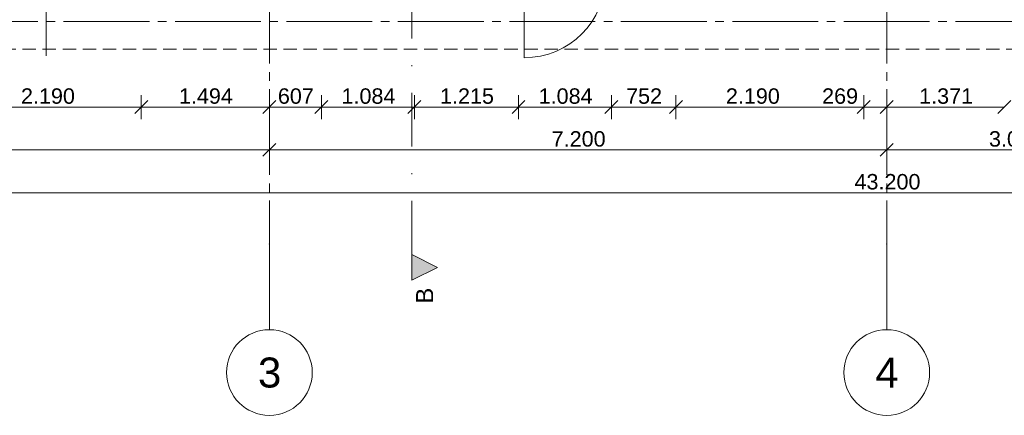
# Model space of a CAD drawing. Header units: millimetres. Extents: x 10 to 584, y 10 to 831.
# Tile 12 of 79: x 193 to 308, y 213 to 259. Entities that reach past the tile are written whole.
import ezdxf
from ezdxf.xclip import XClip

# ---------------------------------------------------------------- set-up
doc = ezdxf.new("R2010")
doc.units = ezdxf.units.MM
doc.header["$MEASUREMENT"] = 0
doc.header["$XCLIPFRAME"] = 0
for name, pattern in [('B0204', [13, 10, -1, 1, -1]), ('B0302', [12.51, 6.26, -3.125, 0, -3.125]), ('B0605', [9.6667, 5.3333, -2.333367, 3.33333e-05, -2]), ('B0701', [2.3412, 1.56, -0.7812])]:
    doc.linetypes.add(name, pattern=pattern)
for name, color, linetype in [('21 Buitenwanden', 7, 'Continuous'), ('21 Buitenwanden Deuren', 7, 'Continuous'), ('23 Vloeren', 7, 'Continuous'), ('A Lijn doorsnede', 7, 'Continuous'), ('A Lijn doorsnede 2D arcering', 7, 'Continuous'), ('A Stramien', 7, 'Continuous'), ('Maatvoering 1_ 50_100', 7, 'Continuous')]:
    doc.layers.add(name, color=color, linetype=linetype)
doc.styles.add('GENERATED_STYLE_1', font='txt')

# ---------------------------------------------------------------- blocks, each defined once
blk = doc.blocks.new('Drawing_2_2', base_point=(78, 259.19))
at = {"layer": 'A Lijn doorsnede 2D arcering', "linetype": 'Continuous', "lineweight": 0, "true_color": 0x000000}
blk.add_hatch(color=18, dxfattribs=at).paths.add_polyline_path([(238.61, 228.97), (241.61, 230.47), (238.61, 231.97)])
at = {"layer": '21 Buitenwanden', "color": 9, "linetype": 'B0605', "lineweight": 0}
blk.add_line((195.96, 255.19), (195.96, 278.19), dxfattribs=at)
at = {"layer": '21 Buitenwanden Deuren', "color": 1, "linetype": 'Continuous', "lineweight": 0}
blk.add_line((251.72, 264.45), (251.72, 254.95), dxfattribs=at)
blk.add_arc((251.72, 264.45), 9.5, 270, 0, dxfattribs=at)
at = {"layer": '23 Vloeren', "color": 1, "linetype": 'B0701', "lineweight": 0, "flags": 128}
blk.add_lwpolyline([(74.76, 472.29), (74.76, 255.95), (373.24, 255.95), (373.24, 505.19)], dxfattribs=at)
at = {"layer": 'A Lijn doorsnede', "color": 9, "linetype": 'B0302', "lineweight": 0}
blk.add_line((238.61, 231.97), (238.61, 783.13), dxfattribs=at)
at = {"layer": 'A Lijn doorsnede', "color": 2, "linetype": 'Continuous', "lineweight": 0, "flags": 128}
blk.add_lwpolyline([(238.61, 228.97), (238.61, 231.97), (241.61, 230.47)], close=True, dxfattribs=at)
at = {"layer": 'A Stramien', "color": 9, "linetype": 'B0204', "lineweight": 0}
for p, q in [((222, 784.27), (222, 233.2)), ((294, 784.27), (294, 233.2)), ((68, 259.19), (520.56, 259.19)), ((222, 233.2), (222, 223.2)), ((294, 233.2), (294, 223.2))]:
    blk.add_line(p, q, dxfattribs=at)
at = {"layer": 'A Stramien', "color": 1, "linetype": 'Continuous', "lineweight": 0}
for p, q in [((222.75, 244.94), (221.25, 243.44)), ((222, 242.78), (222, 245.59)), ((294.75, 244.94), (293.25, 243.44)), ((294, 242.78), (294, 245.59)), ((150, 244.19), (222, 244.19)), ((222, 244.19), (294, 244.19)), ((294, 244.19), (324, 244.19)), ((78, 239.19), (510, 239.19))]:
    blk.add_line(p, q, dxfattribs=at)
at = {"layer": 'A Stramien', "color": 2, "linetype": 'Continuous', "lineweight": 0, "flags": 128}
for points in [[(222, 213.2, 1), (222, 223.2, 1)], [(294, 213.2, 1), (294, 223.2, 1)]]:
    blk.add_lwpolyline(points, format="xyb", close=True, dxfattribs=at)
at = {"layer": 'A Stramien', "color": 9, "linetype": 'B0204', "lineweight": 0}
for p in [(222, 233.2), (222, 233.2), (294, 233.2), (294, 233.2)]:
    blk.add_point(p, dxfattribs=at)
at = {"layer": 'Maatvoering 1_ 50_100', "color": 1, "linetype": 'Continuous', "lineweight": 0}
for p, q in [((207.06, 247.78), (207.06, 250.59)), ((222, 247.78), (222, 250.59)), ((228.07, 247.78), (228.07, 250.59)), ((238.91, 247.78), (238.91, 250.59)), ((251.05, 247.78), (251.05, 250.59)), ((261.89, 247.78), (261.89, 250.59)), ((269.41, 247.78), (269.41, 250.59)), ((291.31, 247.78), (291.31, 250.59)), ((294, 247.78), (294, 250.59)), ((185.16, 249.19), (207.06, 249.19)), ((207.81, 249.94), (206.31, 248.44)), ((207.06, 249.19), (222, 249.19)), ((222.75, 249.94), (221.25, 248.44)), ((222, 249.19), (228.07, 249.19)), ((228.82, 249.94), (227.32, 248.44)), ((228.07, 249.19), (238.91, 249.19)), ((239.66, 249.94), (238.16, 248.44)), ((238.91, 249.19), (251.05, 249.19)), ((251.8, 249.94), (250.3, 248.44)), ((251.05, 249.19), (261.89, 249.19)), ((262.64, 249.94), (261.14, 248.44)), ((261.89, 249.19), (269.41, 249.19)), ((270.16, 249.94), (268.66, 248.44)), ((269.41, 249.19), (291.31, 249.19)), ((292.06, 249.94), (290.56, 248.44)), ((291.31, 249.19), (294, 249.19)), ((294.75, 249.94), (293.25, 248.44)), ((294, 249.19), (307.71, 249.19)), ((308.46, 249.94), (306.96, 248.44))]:
    blk.add_line(p, q, dxfattribs=at)
at = {"layer": 'A Lijn doorsnede', "color": 2, "linetype": 'Continuous', "lineweight": 0, "insert": (241.1, 226.24), "char_height": 2, "attachment_point": 7, "rotation": 90, "style": 'GENERATED_STYLE_1'}
blk.add_mtext('\\A1;{\\pql;\\pt0;\\fArial|b0|i0|c0|p38;B}', dxfattribs=at)
at = {"layer": 'A Stramien', "color": 2, "linetype": 'Continuous', "lineweight": 0, "char_height": 1.8, "attachment_point": 7, "style": 'GENERATED_STYLE_1'}
for s, insert, width in [('\\A1;{\\pql;\\fArial|b0|i0|c0|p38;7.200}', (254.92, 244.55), 6.155), ('\\A1;{\\pql;\\fArial|b0|i0|c0|p38;3.000}', (305.92, 244.55), 6.155), ('\\A1;{\\pql;\\fArial|b0|i0|c0|p38;43.200}', (290.24, 239.55), 7.5209)]:
    blk.add_mtext(s, dxfattribs=dict(at, insert=insert, width=width))
at = {"layer": 'A Stramien', "color": 2, "linetype": 'Continuous', "lineweight": 0, "char_height": 3.5, "attachment_point": 1, "style": 'GENERATED_STYLE_1'}
for s, insert in [('\\A1;{\\pql;\\pt0;\\fArial|b0|i0|c0|p38;3}', (220.67, 219.95)), ('\\A1;{\\pql;\\pt0;\\fArial|b0|i0|c0|p38;4}', (292.67, 219.95))]:
    blk.add_mtext(s, dxfattribs=dict(at, insert=insert))
at = {"layer": 'Maatvoering 1_ 50_100', "color": 2, "linetype": 'Continuous', "lineweight": 0, "char_height": 1.8, "attachment_point": 7, "style": 'GENERATED_STYLE_1'}
for s, insert, width in [('\\A1;{\\pql;\\fArial|b0|i0|c0|p38;2.190}', (193.03, 249.55), 6.155), ('\\A1;{\\pql;\\fArial|b0|i0|c0|p38;1.494}', (211.45, 249.55), 6.155), ('\\A1;{\\pql;\\fArial|b0|i0|c0|p38;607}', (222.99, 249.55), 4.0978), ('\\A1;{\\pql;\\fArial|b0|i0|c0|p38;1.084}', (230.41, 249.55), 6.155), ('\\A1;{\\pql;\\fArial|b0|i0|c0|p38;1.215}', (241.9, 249.55), 6.155), ('\\A1;{\\pql;\\fArial|b0|i0|c0|p38;1.084}', (253.4, 249.55), 6.155), ('\\A1;{\\pql;\\fArial|b0|i0|c0|p38;752}', (263.6, 249.55), 4.0978), ('\\A1;{\\pql;\\fArial|b0|i0|c0|p38;2.190}', (275.24, 249.55), 6.155), ('\\A1;{\\pql;\\fArial|b0|i0|c0|p38;269}', (286.46, 249.55), 4.0978), ('\\A1;{\\pql;\\fArial|b0|i0|c0|p38;1.371}', (297.78, 249.55), 6.155)]:
    blk.add_mtext(s, dxfattribs=dict(at, insert=insert, width=width))

msp = doc.modelspace()

# ---------------------------------------------------------------- block references
at = {"color": 4, "linetype": 'Continuous', "lineweight": 0}
ref = msp.add_blockref('Drawing_2_2', (78, 259.19), dxfattribs=at)
XClip(ref).set_block_clipping_path([(30, 141.736842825), (586.5626696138, 806.4087291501)])

doc.saveas('drawing.dxf')
